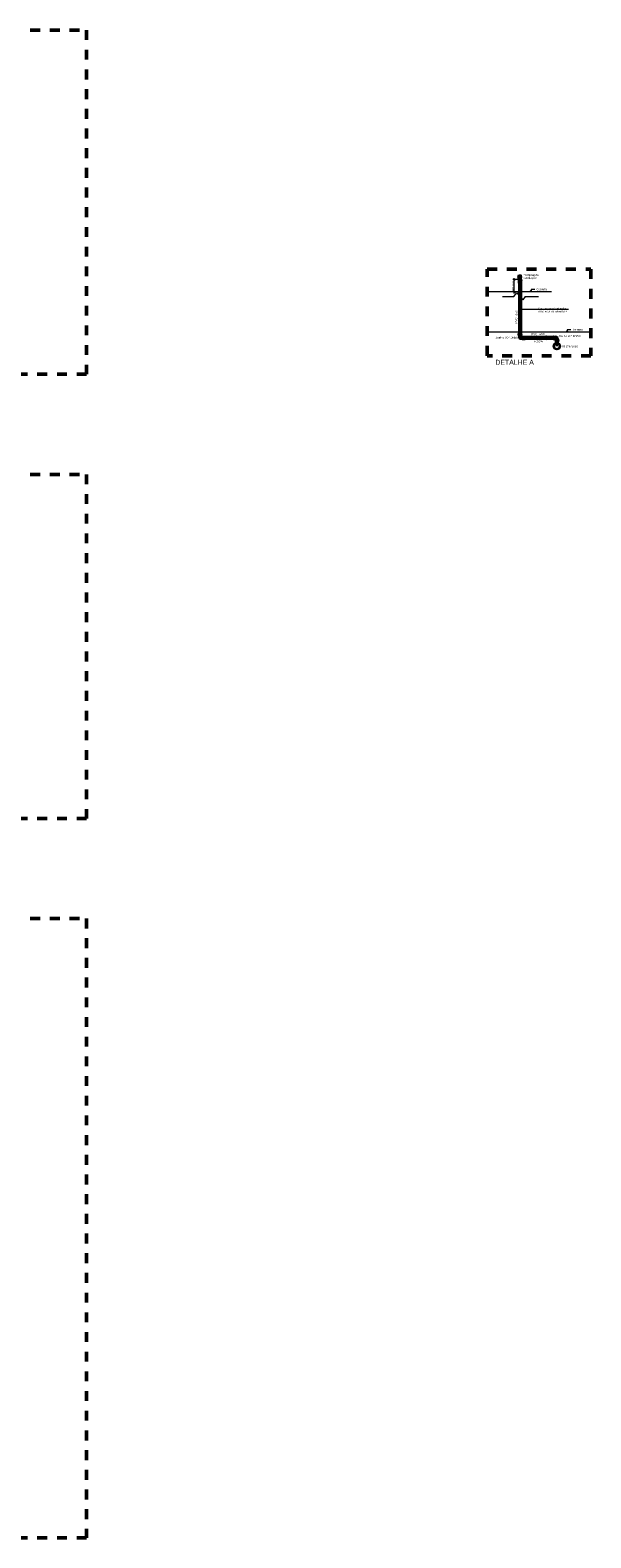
# Model space of a CAD drawing. Header units: metres. Extents: x -32 to 570, y -81 to 66.
# Tile 3 of 27: x -20.3 to -14.61, y -17.6 to -2.28. Entities that reach past the tile are written whole.
import ezdxf

# ---------------------------------------------------------------- set-up
doc = ezdxf.new("R2010")
doc.units = ezdxf.units.M
doc.linetypes.add('DASHED2', pattern=[9.525, 6.35, -3.175])
for name, color, linetype, lineweight in [('Cotas', 1, 'Continuous', 5), ('CV-Colunas', 1, 'Continuous', 30), ('CV-Conexões', 9, 'Continuous', 20), ('CV-Sentido tubo', 9, 'Continuous', 20), ('CV-Textos tubo', 7, 'Continuous', 20), ('DI-Detalhes', 1, 'Continuous', 50), ('DI-Textos', 7, 'Continuous', 20), ('Simbolos', 5, 'Continuous', 0), ('Simbolos_int', 174, 'Continuous', 5), ('TQ-Sentido tubo', 9, 'Continuous', 20), ('TQ-Tubos detalhe', 3, 'Continuous', 30)]:
    doc.layers.add(name, color=color, linetype=linetype, lineweight=lineweight)
doc.styles.add('80-50', font='arial.ttf', dxfattribs={"height": 0.1})
doc.styles.add('Arial', font='arial.ttf', dxfattribs={"height": 0.049177})
doc.dimstyles.get("Standard").update_dxf_attribs({"dimtxt": 0.18, "dimasz": 0.18, "dimexe": 0.18, "dimexo": 0.0625, "dimgap": 0.09, "dimtad": 0, "dimtih": 1, "dimtoh": 1, "dimdec": 4, "dimzin": 0, "dimdsep": 46, "dimtxsty": 'Standard', "dimcen": 0.09, "dimadec": 0, "dimazin": 0, "dimtfac": 1, "dimtdec": 4, "dimtofl": 0, "dimtmove": 0, "dimatfit": 3, "dimfxl": 1, "dimtolj": 1, "dimtzin": 0, "dimarcsym": 0})

# ---------------------------------------------------------------- blocks, each defined once
blk = doc.blocks.new('_Oblique')
at = {"color": 0, "linetype": 'ByBlock', "lineweight": -2}
blk.add_line((-0.5, -0.5), (0.5, 0.5), dxfattribs=at)

msp = doc.modelspace()

# ---------------------------------------------------------------- linework, layer by layer
msp.add_line((-15.312, -4.817), (-15.345, -4.817))
at = {"layer": 'Cotas', "color": 7}
for p, q in [((-15.343, -4.817), (-15.4, -4.817)), ((-15.385, -4.957), (-15.385, -4.802)), ((-15.006, -4.942), (-15.65, -4.942)), ((-15.504, -4.989), (-15.39, -4.989)), ((-15.343, -4.942), (-15.4, -4.942)), ((-15.39, -4.989), (-15.36, -4.951)), ((-15.36, -4.951), (-15.297, -5.024)), ((-15.273, -4.989), (-15.297, -5.024)), ((-15.273, -4.989), (-15.139, -4.989)), ((-15.214, -4.942), (-15.22, -4.929)), ((-15.22, -4.929), (-15.214, -4.929)), ((-15.177, -4.917), (-15.214, -4.917)), ((-15.214, -4.917), (-15.214, -4.942)), ((-15.214, -4.942), (-15.209, -4.929)), ((-15.209, -4.929), (-15.214, -4.929)), ((-15.328, -5.116), (-14.835, -5.116)), ((-14.618, -5.352), (-15.65, -5.352)), ((-14.848, -5.352), (-14.853, -5.339)), ((-14.853, -5.339), (-14.848, -5.339)), ((-14.811, -5.327), (-14.848, -5.327)), ((-14.848, -5.327), (-14.848, -5.352)), ((-14.848, -5.352), (-14.842, -5.339)), ((-14.842, -5.339), (-14.848, -5.339))]:
    msp.add_line(p, q, dxfattribs=at)
at = {"layer": 'CV-Colunas', "linetype": 'Continuous'}
for p, q in [((-15.328, -5.408), (-15.328, -4.798)), ((-14.953, -5.408), (-15.328, -5.408)), ((-14.953, -5.493), (-14.953, -5.408))]:
    msp.add_line(p, q, dxfattribs=at)
at = {"layer": 'CV-Conexões', "linetype": 'Continuous'}
msp.add_line((-15.31, -5.393), (-15.31, -5.423), dxfattribs=at)
at = {"layer": 'DI-Detalhes', "linetype": 'DASHED2', "ltscale": 0.001}
for points in [[(-31.502, -2.283), (-19.73, -2.283), (-19.73, -5.777), (-31.502, -5.777)], [(-15.66, -4.711), (-14.607, -4.711), (-14.607, -5.59), (-15.66, -5.59)], [(-31.502, -6.796), (-19.73, -6.796), (-19.73, -10.29), (-31.502, -10.29)], [(-31.502, -11.308), (-19.73, -11.308), (-19.73, -17.598), (-31.502, -17.598)]]:
    msp.add_lwpolyline(points, close=True, dxfattribs=at)
at = {"layer": 'Simbolos'}
for p, q in [((-15.35, -4.776), (-15.328, -4.77)), ((-15.35, -4.776), (-15.328, -4.77)), ((-15.35, -4.777), (-15.35, -4.776)), ((-15.307, -4.776), (-15.35, -4.776)), ((-15.35, -4.777), (-15.35, -4.776)), ((-15.307, -4.776), (-15.35, -4.776)), ((-15.343, -4.777), (-15.35, -4.777)), ((-15.343, -4.777), (-15.35, -4.777)), ((-15.348, -4.788), (-15.348, -4.786)), ((-15.348, -4.786), (-15.343, -4.786)), ((-15.348, -4.788), (-15.348, -4.786)), ((-15.348, -4.786), (-15.343, -4.786)), ((-15.343, -4.788), (-15.348, -4.788)), ((-15.343, -4.788), (-15.348, -4.788)), ((-15.348, -4.798), (-15.348, -4.796)), ((-15.343, -4.796), (-15.348, -4.796)), ((-15.348, -4.798), (-15.348, -4.796)), ((-15.343, -4.796), (-15.348, -4.796)), ((-15.345, -4.798), (-15.348, -4.798)), ((-15.345, -4.798), (-15.348, -4.798)), ((-15.347, -4.782), (-15.347, -4.781)), ((-15.347, -4.781), (-15.343, -4.781)), ((-15.347, -4.782), (-15.347, -4.781)), ((-15.347, -4.781), (-15.343, -4.781)), ((-15.343, -4.782), (-15.347, -4.782)), ((-15.343, -4.782), (-15.347, -4.782)), ((-15.347, -4.793), (-15.347, -4.791)), ((-15.347, -4.791), (-15.343, -4.791)), ((-15.347, -4.793), (-15.347, -4.791)), ((-15.347, -4.791), (-15.343, -4.791)), ((-15.343, -4.793), (-15.347, -4.793)), ((-15.343, -4.793), (-15.347, -4.793)), ((-15.347, -4.82), (-15.345, -4.82)), ((-15.347, -4.821), (-15.347, -4.826)), ((-15.347, -4.827), (-15.345, -4.827)), ((-15.345, -4.798), (-15.312, -4.798)), ((-15.345, -4.817), (-15.345, -4.798)), ((-15.345, -4.798), (-15.312, -4.798)), ((-15.345, -4.817), (-15.345, -4.798)), ((-15.345, -4.817), (-15.312, -4.817)), ((-15.345, -4.817), (-15.345, -4.819)), ((-15.312, -4.817), (-15.345, -4.817)), ((-15.345, -4.827), (-15.345, -4.83)), ((-15.345, -4.83), (-15.345, -4.854)), ((-15.345, -4.83), (-15.345, -4.83)), ((-15.343, -4.777), (-15.314, -4.777)), ((-15.343, -4.777), (-15.314, -4.777)), ((-15.343, -4.781), (-15.314, -4.781)), ((-15.343, -4.781), (-15.314, -4.781)), ((-15.343, -4.782), (-15.314, -4.782)), ((-15.343, -4.782), (-15.314, -4.782)), ((-15.343, -4.786), (-15.314, -4.786)), ((-15.343, -4.786), (-15.314, -4.786)), ((-15.343, -4.788), (-15.314, -4.788)), ((-15.343, -4.788), (-15.314, -4.788)), ((-15.343, -4.791), (-15.314, -4.791)), ((-15.343, -4.791), (-15.314, -4.791)), ((-15.343, -4.793), (-15.314, -4.793)), ((-15.343, -4.793), (-15.314, -4.793)), ((-15.343, -4.796), (-15.314, -4.796)), ((-15.343, -4.796), (-15.314, -4.796)), ((-15.343, -4.854), (-15.343, -5.366)), ((-15.342, -4.781), (-15.342, -4.778)), ((-15.342, -4.781), (-15.342, -4.778)), ((-15.342, -4.786), (-15.342, -4.783)), ((-15.342, -4.786), (-15.342, -4.783)), ((-15.342, -4.791), (-15.342, -4.788)), ((-15.342, -4.791), (-15.342, -4.788)), ((-15.342, -4.796), (-15.342, -4.793)), ((-15.342, -4.796), (-15.342, -4.793)), ((-15.34, -4.781), (-15.34, -4.777)), ((-15.34, -4.781), (-15.34, -4.777)), ((-15.34, -4.786), (-15.34, -4.782)), ((-15.34, -4.786), (-15.34, -4.782)), ((-15.34, -4.791), (-15.34, -4.788)), ((-15.34, -4.791), (-15.34, -4.788)), ((-15.34, -4.796), (-15.34, -4.793)), ((-15.34, -4.796), (-15.34, -4.793)), ((-15.336, -4.777), (-15.336, -4.781)), ((-15.336, -4.777), (-15.336, -4.781)), ((-15.336, -4.782), (-15.336, -4.786)), ((-15.336, -4.782), (-15.336, -4.786)), ((-15.336, -4.788), (-15.336, -4.791)), ((-15.336, -4.788), (-15.336, -4.791)), ((-15.336, -4.793), (-15.336, -4.796)), ((-15.336, -4.793), (-15.336, -4.796)), ((-15.335, -4.777), (-15.335, -4.781)), ((-15.335, -4.777), (-15.335, -4.781)), ((-15.335, -4.782), (-15.335, -4.786)), ((-15.335, -4.782), (-15.335, -4.786)), ((-15.335, -4.788), (-15.335, -4.791)), ((-15.335, -4.788), (-15.335, -4.791)), ((-15.335, -4.793), (-15.335, -4.796)), ((-15.335, -4.793), (-15.335, -4.796)), ((-15.333, -4.777), (-15.333, -4.781)), ((-15.333, -4.777), (-15.333, -4.781)), ((-15.333, -4.782), (-15.333, -4.786)), ((-15.333, -4.782), (-15.333, -4.786)), ((-15.333, -4.788), (-15.333, -4.791)), ((-15.333, -4.788), (-15.333, -4.791)), ((-15.333, -4.793), (-15.333, -4.796)), ((-15.333, -4.793), (-15.333, -4.796)), ((-15.307, -4.776), (-15.328, -4.77)), ((-15.307, -4.776), (-15.328, -4.77)), ((-15.323, -4.777), (-15.323, -4.781)), ((-15.323, -4.777), (-15.323, -4.781)), ((-15.323, -4.782), (-15.323, -4.786)), ((-15.323, -4.782), (-15.323, -4.786)), ((-15.323, -4.788), (-15.323, -4.791)), ((-15.323, -4.788), (-15.323, -4.791)), ((-15.323, -4.793), (-15.323, -4.796)), ((-15.323, -4.793), (-15.323, -4.796)), ((-15.322, -4.777), (-15.322, -4.781)), ((-15.322, -4.777), (-15.322, -4.781)), ((-15.322, -4.782), (-15.322, -4.786)), ((-15.322, -4.782), (-15.322, -4.786)), ((-15.322, -4.788), (-15.322, -4.791)), ((-15.322, -4.788), (-15.322, -4.791)), ((-15.322, -4.793), (-15.322, -4.796)), ((-15.322, -4.793), (-15.322, -4.796)), ((-15.321, -4.777), (-15.321, -4.781)), ((-15.321, -4.777), (-15.321, -4.781)), ((-15.317, -4.781), (-15.321, -4.781)), ((-15.317, -4.781), (-15.321, -4.781)), ((-15.321, -4.782), (-15.321, -4.786)), ((-15.317, -4.782), (-15.321, -4.782)), ((-15.321, -4.782), (-15.321, -4.786)), ((-15.317, -4.782), (-15.321, -4.782)), ((-15.321, -4.788), (-15.321, -4.791)), ((-15.321, -4.788), (-15.321, -4.791)), ((-15.321, -4.793), (-15.321, -4.796)), ((-15.321, -4.793), (-15.321, -4.796)), ((-15.317, -4.781), (-15.317, -4.777)), ((-15.317, -4.781), (-15.317, -4.777)), ((-15.317, -4.786), (-15.317, -4.782)), ((-15.317, -4.786), (-15.317, -4.782)), ((-15.317, -4.791), (-15.317, -4.788)), ((-15.317, -4.791), (-15.317, -4.788)), ((-15.317, -4.796), (-15.317, -4.793)), ((-15.317, -4.796), (-15.317, -4.793)), ((-15.307, -4.777), (-15.314, -4.777)), ((-15.307, -4.777), (-15.314, -4.777)), ((-15.314, -4.781), (-15.314, -4.778)), ((-15.314, -4.781), (-15.314, -4.778)), ((-15.31, -4.781), (-15.314, -4.781)), ((-15.31, -4.781), (-15.314, -4.781)), ((-15.31, -4.782), (-15.314, -4.782)), ((-15.31, -4.782), (-15.314, -4.782)), ((-15.314, -4.786), (-15.314, -4.783)), ((-15.314, -4.786), (-15.314, -4.783)), ((-15.308, -4.786), (-15.314, -4.786)), ((-15.308, -4.786), (-15.314, -4.786)), ((-15.308, -4.788), (-15.314, -4.788)), ((-15.314, -4.791), (-15.314, -4.788)), ((-15.308, -4.788), (-15.314, -4.788)), ((-15.314, -4.791), (-15.314, -4.788)), ((-15.31, -4.791), (-15.314, -4.791)), ((-15.31, -4.791), (-15.314, -4.791)), ((-15.31, -4.793), (-15.314, -4.793)), ((-15.314, -4.796), (-15.314, -4.793)), ((-15.31, -4.793), (-15.314, -4.793)), ((-15.314, -4.796), (-15.314, -4.793)), ((-15.308, -4.796), (-15.314, -4.796)), ((-15.308, -4.796), (-15.314, -4.796)), ((-15.313, -4.854), (-15.313, -5.366)), ((-15.312, -4.817), (-15.312, -4.798)), ((-15.308, -4.798), (-15.312, -4.798)), ((-15.312, -4.817), (-15.312, -4.798)), ((-15.308, -4.798), (-15.312, -4.798)), ((-15.312, -4.817), (-15.312, -4.819)), ((-15.31, -4.82), (-15.312, -4.82)), ((-15.312, -4.827), (-15.312, -4.83)), ((-15.312, -4.83), (-15.312, -4.854)), ((-15.312, -4.83), (-15.312, -4.83)), ((-15.31, -4.827), (-15.311, -4.827)), ((-15.31, -4.782), (-15.31, -4.781)), ((-15.31, -4.782), (-15.31, -4.781)), ((-15.31, -4.793), (-15.31, -4.791)), ((-15.31, -4.793), (-15.31, -4.791)), ((-15.309, -4.821), (-15.309, -4.826)), ((-15.308, -4.788), (-15.308, -4.786)), ((-15.308, -4.788), (-15.308, -4.786)), ((-15.308, -4.798), (-15.308, -4.796)), ((-15.308, -4.798), (-15.308, -4.796)), ((-15.307, -4.777), (-15.307, -4.776)), ((-15.307, -4.777), (-15.307, -4.776)), ((-15.347, -5.37), (-15.345, -5.369)), ((-15.347, -5.37), (-15.347, -5.375)), ((-15.347, -5.37), (-15.31, -5.37)), ((-15.347, -5.376), (-15.345, -5.376)), ((-15.345, -5.366), (-15.312, -5.366)), ((-15.345, -5.366), (-15.345, -5.369)), ((-15.345, -5.377), (-15.345, -5.38)), ((-15.345, -5.38), (-15.345, -5.38)), ((-15.345, -5.38), (-15.345, -5.39)), ((-15.345, -5.39), (-15.343, -5.391)), ((-15.343, -5.391), (-15.343, -5.394)), ((-15.314, -5.423), (-15.31, -5.423)), ((-15.312, -5.39), (-15.313, -5.391)), ((-15.313, -5.391), (-15.313, -5.392)), ((-15.313, -5.393), (-15.31, -5.393)), ((-15.312, -5.366), (-15.312, -5.369)), ((-15.312, -5.377), (-15.312, -5.38)), ((-15.312, -5.38), (-15.312, -5.39)), ((-15.312, -5.38), (-15.312, -5.38)), ((-15.31, -5.37), (-15.311, -5.369)), ((-15.31, -5.376), (-15.311, -5.376)), ((-15.31, -5.424), (-15.31, -5.392)), ((-15.31, -5.392), (-15.308, -5.392)), ((-15.31, -5.424), (-15.308, -5.424)), ((-15.309, -5.37), (-15.309, -5.375)), ((-15.307, -5.389), (-15.307, -5.391)), ((-15.307, -5.427), (-15.307, -5.425)), ((-15.306, -5.389), (-15.301, -5.389)), ((-15.306, -5.427), (-15.301, -5.427)), ((-15.3, -5.389), (-15.3, -5.391)), ((-15.3, -5.427), (-15.3, -5.425)), ((-15.299, -5.392), (-15.296, -5.392)), ((-15.299, -5.424), (-15.296, -5.424)), ((-15.296, -5.392), (-15.273, -5.392)), ((-15.296, -5.392), (-15.296, -5.392)), ((-15.296, -5.424), (-15.273, -5.424)), ((-15.296, -5.424), (-15.296, -5.424)), ((-15.273, -5.393), (-14.995, -5.393)), ((-15.273, -5.423), (-14.995, -5.423)), ((-14.995, -5.392), (-14.995, -5.424)), ((-14.995, -5.392), (-14.993, -5.392)), ((-14.995, -5.424), (-14.993, -5.424)), ((-14.992, -5.389), (-14.992, -5.391)), ((-14.992, -5.427), (-14.992, -5.425)), ((-14.991, -5.389), (-14.986, -5.389)), ((-14.991, -5.39), (-14.991, -5.426)), ((-14.991, -5.427), (-14.986, -5.427)), ((-14.985, -5.389), (-14.985, -5.391)), ((-14.985, -5.427), (-14.985, -5.425)), ((-14.984, -5.392), (-14.982, -5.392)), ((-14.984, -5.424), (-14.982, -5.424)), ((-14.982, -5.392), (-14.981, -5.392)), ((-14.982, -5.424), (-14.981, -5.424)), ((-14.981, -5.392), (-14.971, -5.392)), ((-14.981, -5.424), (-14.971, -5.424)), ((-14.972, -5.43), (-14.97, -5.429)), ((-14.972, -5.43), (-14.972, -5.436)), ((-14.972, -5.436), (-14.97, -5.436)), ((-14.971, -5.392), (-14.97, -5.393)), ((-14.971, -5.424), (-14.97, -5.423)), ((-14.97, -5.393), (-14.967, -5.393)), ((-14.97, -5.423), (-14.969, -5.423)), ((-14.937, -5.426), (-14.97, -5.426)), ((-14.97, -5.426), (-14.97, -5.429)), ((-14.97, -5.437), (-14.97, -5.44)), ((-14.937, -5.44), (-14.97, -5.44)), ((-14.97, -5.44), (-14.97, -5.45)), ((-14.97, -5.44), (-14.97, -5.44)), ((-14.97, -5.45), (-14.969, -5.451)), ((-14.969, -5.451), (-14.969, -5.458)), ((-14.968, -5.424), (-14.968, -5.426)), ((-14.938, -5.422), (-14.938, -5.426)), ((-14.937, -5.45), (-14.938, -5.451)), ((-14.938, -5.451), (-14.938, -5.458)), ((-14.937, -5.426), (-14.937, -5.429)), ((-14.937, -5.437), (-14.937, -5.44)), ((-14.937, -5.44), (-14.937, -5.45)), ((-14.937, -5.44), (-14.937, -5.44)), ((-14.935, -5.43), (-14.936, -5.429)), ((-14.935, -5.436), (-14.936, -5.436)), ((-14.934, -5.43), (-14.934, -5.436))]:
    msp.add_line(p, q, dxfattribs=at)
msp.add_circle((-14.953, -5.493), 0.0375, dxfattribs=at)
for centre, radius, start, end in [((-15.347, -4.821), 0.0006, 105, 180), ((-15.347, -4.826), 0.0006, 180, 265), ((-15.345, -4.798), 0.0003, 0, 90), ((-15.345, -4.798), 0.0003, 0, 90), ((-15.345, -4.819), 0.0006, 285, 0), ((-15.345, -4.827), 0.0006, 0, 85), ((-15.343, -4.778), 0.0003, 0, 90), ((-15.343, -4.778), 0.0003, 0, 90), ((-15.343, -4.781), 0.0003, 270, 0), ((-15.343, -4.781), 0.0003, 270, 0), ((-15.343, -4.783), 0.0003, 0, 90), ((-15.343, -4.783), 0.0003, 0, 90), ((-15.343, -4.786), 0.0003, 270, 0), ((-15.343, -4.786), 0.0003, 270, 0), ((-15.343, -4.788), 0.0003, 0, 90), ((-15.343, -4.788), 0.0003, 0, 90), ((-15.343, -4.791), 0.0003, 270, 0), ((-15.343, -4.791), 0.0003, 270, 0), ((-15.343, -4.793), 0.0003, 0, 90), ((-15.343, -4.793), 0.0003, 0, 90), ((-15.343, -4.796), 0.0003, 270, 0), ((-15.343, -4.796), 0.0003, 270, 0), ((-15.314, -4.778), 0.0003, 90, 180), ((-15.314, -4.778), 0.0003, 90, 180), ((-15.314, -4.781), 0.0003, 180, 270), ((-15.314, -4.781), 0.0003, 180, 270), ((-15.314, -4.783), 0.0003, 90, 180), ((-15.314, -4.783), 0.0003, 90, 180), ((-15.314, -4.786), 0.0003, 180, 270), ((-15.314, -4.786), 0.0003, 180, 270), ((-15.314, -4.788), 0.0003, 90, 180), ((-15.314, -4.788), 0.0003, 90, 180), ((-15.314, -4.791), 0.0003, 180, 270), ((-15.314, -4.791), 0.0003, 180, 270), ((-15.314, -4.793), 0.0003, 90, 180), ((-15.314, -4.793), 0.0003, 90, 180), ((-15.314, -4.796), 0.0003, 180, 270), ((-15.314, -4.796), 0.0003, 180, 270), ((-15.312, -4.798), 0.0003, 90, 180), ((-15.312, -4.798), 0.0003, 90, 180), ((-15.311, -4.819), 0.0006, 180, 255), ((-15.311, -4.827), 0.0006, 95, 180), ((-15.31, -4.821), 0.0006, 0, 75), ((-15.31, -4.826), 0.0006, 275, 0), ((-15.347, -5.37), 0.0006, 105, 180), ((-15.347, -5.375), 0.0006, 180, 265), ((-15.345, -5.369), 0.0006, 285, 0), ((-15.345, -5.377), 0.0006, 0, 85.0001), ((-15.314, -5.394), 0.0293, 180, 270), ((-15.313, -5.392), 0.0006, 180, 270), ((-15.311, -5.369), 0.0006, 180, 255), ((-15.311, -5.377), 0.0006, 95.0001, 180), ((-15.31, -5.37), 0.0006, 0, 75.0002), ((-15.31, -5.375), 0.0006, 275, 0), ((-15.308, -5.391), 0.0006, 270, 345), ((-15.308, -5.425), 0.0006, 15, 90), ((-15.306, -5.39), 0.0006, 90, 165), ((-15.306, -5.426), 0.0006, 195, 270), ((-15.301, -5.39), 0.0006, 5, 90), ((-15.301, -5.426), 0.0006, 270, 355), ((-15.299, -5.391), 0.0006, 185, 270), ((-15.299, -5.425), 0.0006, 90, 175), ((-14.993, -5.391), 0.0006, 270, 345), ((-14.993, -5.425), 0.0006, 14.9999, 90), ((-14.991, -5.39), 0.0006, 90, 165), ((-14.991, -5.426), 0.0006, 195, 270), ((-14.986, -5.39), 0.0006, 5, 90), ((-14.986, -5.426), 0.0006, 270, 355), ((-14.984, -5.391), 0.0006, 185, 270), ((-14.984, -5.425), 0.0006, 90, 175), ((-14.972, -5.43), 0.0006, 105, 180), ((-14.972, -5.436), 0.0006, 180, 265), ((-14.97, -5.429), 0.0006, 285, 0.0001), ((-14.97, -5.437), 0.0006, 0.0001, 85), ((-14.969, -5.424), 0.0006, 0, 90), ((-14.967, -5.422), 0.0293, 0, 90), ((-14.936, -5.429), 0.0006, 180, 255), ((-14.936, -5.437), 0.0006, 94.9998, 180), ((-14.935, -5.43), 0.0006, 0.0001, 74.9998), ((-14.935, -5.436), 0.0006, 275, 0.0001)]:
    msp.add_arc(centre, radius, start, end, dxfattribs=at)
at = {"layer": 'Simbolos_int'}
for p, q in [((-15.345, -4.82), (-15.312, -4.82)), ((-15.345, -4.827), (-15.312, -4.827)), ((-15.345, -4.83), (-15.312, -4.83)), ((-15.345, -4.854), (-15.312, -4.854)), ((-15.345, -5.369), (-15.312, -5.369)), ((-15.345, -5.376), (-15.312, -5.376)), ((-15.345, -5.38), (-15.312, -5.38)), ((-15.343, -5.391), (-15.313, -5.391)), ((-15.31, -5.393), (-15.31, -5.423)), ((-15.307, -5.424), (-15.307, -5.392)), ((-15.3, -5.424), (-15.3, -5.392)), ((-15.296, -5.424), (-15.296, -5.392)), ((-15.273, -5.424), (-15.273, -5.392)), ((-14.992, -5.392), (-14.992, -5.424)), ((-14.985, -5.392), (-14.985, -5.424)), ((-14.982, -5.392), (-14.982, -5.424)), ((-14.97, -5.393), (-14.97, -5.423)), ((-14.937, -5.429), (-14.97, -5.429)), ((-14.937, -5.436), (-14.97, -5.436)), ((-14.937, -5.44), (-14.97, -5.44)), ((-14.938, -5.451), (-14.969, -5.451)), ((-14.968, -5.426), (-14.938, -5.426))]:
    msp.add_line(p, q, dxfattribs=at)
msp.add_circle((-14.953, -5.493), 0.0323, dxfattribs=at)
at = {"layer": 'TQ-Sentido tubo', "color": 7}
msp.add_lwpolyline([(-15.179, -5.408), (-15.079, -5.408), (-15.129, -5.395), (-15.129, -5.42), (-15.079, -5.408)], dxfattribs=at)
at = {"layer": 'TQ-Tubos detalhe'}
msp.add_circle((-14.953, -5.493), 0.0295, dxfattribs=at)

# ---------------------------------------------------------------- block references
at = {"layer": 'Cotas', "color": 7, "xscale": 0.01875, "yscale": 0.01875, "zscale": 0.01875}
for p, rotation in [((-15.385, -4.817), 90), ((-15.385, -4.942), 270)]:
    msp.add_blockref('_Oblique', p, dxfattribs=dict(at, rotation=rotation))

# ---------------------------------------------------------------- texts
at = {"layer": 'Cotas', "color": 7, "insert": (-15.396, -4.879), "char_height": 0.015, "attachment_point": 5, "rotation": 90, "style": '80-50'}
msp.add_mtext('\\A1;MÍN. 30cm', dxfattribs=at)
at = {"layer": 'CV-Textos tubo', "line_spacing_factor": 0.798, "style": 'Arial'}
for s, insert, char_height, width, attachment_point in [('Terminal de ventilação', (-15.292, -4.816), 0.02118, 0.25617, 7), ('Coberta', (-15.159, -4.927), 0.0212, 0.22983, 7), ('PVC', (-15.151, -5.382), 0.0212, 0.07625, 9), ('ø50', (-15.13, -5.382), 0.0212, 0.07625, 7), ('Terreno', (-14.793, -5.336), 0.0212, 0.22983, 7), ('Joelho 90° DN50', (-15.574, -5.417), 0.02118, 0.25617, 7), ('i=2.0%', (-15.141, -5.455), 0.0212, 0.1525, 8), ('Joelho 90° DN50', (-14.938, -5.401), 0.02118, 0.25617, 7), ('Tê DN75x50', (-14.904, -5.505), 0.0212, 0.19873, 7), ('DETALHE A', (-15.578, -5.682), 0.0505, 0.61121, 7)]:
    msp.add_mtext(s, dxfattribs=dict(at, insert=insert, char_height=char_height, width=width, attachment_point=attachment_point))
at = {"layer": 'CV-Textos tubo', "char_height": 0.0212, "width": 0.07625, "rotation": 90.0002, "line_spacing_factor": 0.798, "style": 'Arial'}
for s, insert, attachment_point in [('ø50', (-15.354, -5.181), 7), ('PVC', (-15.354, -5.202), 9)]:
    msp.add_mtext(s, dxfattribs=dict(at, insert=insert, attachment_point=attachment_point))
at = {"layer": 'DI-Textos', "insert": (-15.141, -5.151), "char_height": 0.02118, "width": 0.30556, "attachment_point": 7, "line_spacing_factor": 0.798, "style": 'Arial'}
msp.add_mtext('Coluna de Ventilação embutida na alvenaria{\\H1.3444x; }', dxfattribs=at)

# ---------------------------------------------------------------- leaders
at = {"layer": 'CV-Sentido tubo'}
msp.add_leader([(-15.162, -5.408), (-15.12, -5.408)], dimstyle='Standard', override={"dimasz": 0.1, "dimldrblk": 'CLOSED'}, dxfattribs=at)

doc.saveas('drawing.dxf')
